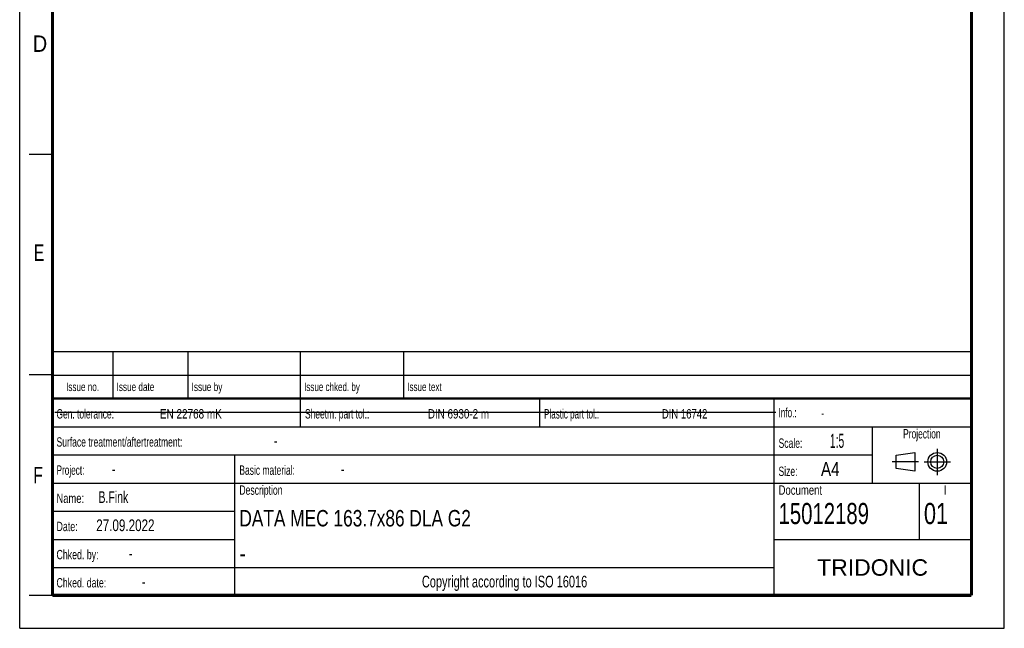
# Model space of a CAD drawing. Header units: millimetres. Extents: x 0 to 210, y 0 to 297.
# Tile 1 of 88: x 0 to 210, y 0 to 130. Entities that reach past the tile are written whole.
import ezdxf
from ezdxf.enums import TextEntityAlignment as Align

# ---------------------------------------------------------------- set-up
doc = ezdxf.new("R2010")
doc.units = ezdxf.units.MM
doc.header["$LTSCALE"] = 19.36
doc.linetypes.add('CENTER', pattern=[0.6, 0.375, -0.075, 0.075, -0.075])
doc.layers.get('0').update_dxf_attribs({"linetype": 'CONTINUOUS'})
doc.layers.add('DEFAULT_1', color=7, linetype='CENTER')
doc.layers.add('Z_NOTICE', color=7, linetype='CONTINUOUS')
doc.styles.get("Standard").update_dxf_attribs({"font": 'txt', "width": 0.7})
doc.styles.add('TEXTSTYLE_2', font='txt', dxfattribs={"width": 0.75})
doc.styles.add('TEXTSTYLE_5', font='arial.ttf')

# ---------------------------------------------------------------- blocks, each defined once
blk = doc.blocks.new('PROJEKTIONSMETHODE_BL0', base_point=(192.31, 35.47))
at = {"color": 2, "linetype": 'CONTINUOUS'}
for p, q in [((186.91, 36.87), (190.91, 37.47)), ((186.91, 34.07), (186.91, 36.87)), ((190.91, 37.47), (190.91, 33.47)), ((190.91, 33.47), (186.91, 34.07))]:
    blk.add_line(p, q, dxfattribs=at)
for radius in [2, 1.4]:
    blk.add_circle((195.71, 35.47), radius, dxfattribs=at)
at = {"layer": 'DEFAULT_1', "color": 2, "linetype": 'CENTER'}
for p, q in [((195.71, 38.27), (195.71, 32.67)), ((191.71, 35.47), (186.11, 35.47)), ((192.91, 35.47), (198.5, 35.47))]:
    blk.add_line(p, q, dxfattribs=at)

msp = doc.modelspace()

# ---------------------------------------------------------------- linework, layer by layer
at = {"color": 2, "linetype": 'CONTINUOUS'}
for p, q in [((0, 0), (0, 297)), ((210, 0), (210, 297)), ((7, 101), (2, 101)), ((6.9136, 48.9602), (6.9136, 58.9602)), ((6.9136, 58.9602), (202.9136, 58.9602)), ((19.9136, 48.9602), (19.9136, 58.9602)), ((35.9136, 48.9602), (35.9136, 58.9602)), ((59.9136, 48.9602), (59.9136, 58.9602)), ((81.9136, 48.9602), (81.9136, 58.9602)), ((202.9136, 48.9602), (202.9136, 58.9602)), ((7, 54), (2, 54)), ((6.9136, 53.9602), (202.9136, 53.9602)), ((6.9135, 6.9601), (6.9135, 48.9601)), ((6.9135, 48.9601), (202.9135, 48.9601)), ((6.9136, 48.9602), (202.9136, 48.9602)), ((59.9135, 42.9601), (59.9135, 48.9601)), ((110.9135, 42.9601), (110.9135, 48.9601)), ((160.9135, 6.9601), (160.9135, 48.9601)), ((202.9135, 6.9601), (202.9135, 48.9601)), ((6.9135, 42.9601), (202.9135, 42.9601)), ((181.9135, 30.9601), (181.9135, 42.9601)), ((6.9135, 36.9601), (181.9135, 36.9601)), ((45.9135, 6.9601), (45.9135, 36.9601)), ((6.9135, 30.9601), (202.9135, 30.9601)), ((191.9135, 18.9601), (191.9135, 30.9601)), ((6.9135, 24.9601), (45.9135, 24.9601)), ((6.9135, 18.9601), (45.9135, 18.9601)), ((160.9135, 18.9601), (202.9135, 18.9601)), ((6.9135, 12.9601), (160.9135, 12.9601)), ((7, 7), (2, 7)), ((6.9135, 6.9601), (202.9135, 6.9601)), ((0, 0), (210, 0))]:
    msp.add_line(p, q, dxfattribs=at)
at = {"color": 7, "linetype": 'CONTINUOUS'}
msp.add_line((7.4681, 46.0424), (161.2681, 46.0424), dxfattribs=at)
for points, const_width in [([(7, 7), (7, 290)], 0.7), ([(203, 7), (203, 290)], 0.7), ([(7, 49), (203, 49)], 0.5), ([(7, 7), (203, 7)], 0.7)]:
    msp.add_lwpolyline(points, dxfattribs=dict(at, const_width=const_width))

# ---------------------------------------------------------------- block references
at = {"color": 2, "linetype": 'CONTINUOUS'}
msp.add_blockref('PROJEKTIONSMETHODE_BL0', (192.3051, 35.4697), dxfattribs=at)

# ---------------------------------------------------------------- texts
at = {"color": 5, "linetype": 'CONTINUOUS', "style": 'TEXTSTYLE_2'}
for s, width, p in [('D', 0.904762, (2.8073, 122.8572)), ('E', 0.714286, (3.0025, 78.3025)), ('F', 0.714286, (2.9222, 30.897))]:
    msp.add_text(s, height=3.5, dxfattribs=dict(at, width=width)).set_placement(p)
at = {"layer": 'Z_NOTICE', "color": 5, "linetype": 'CONTINUOUS', "style": 'TEXTSTYLE_2'}
for s, height, width, p in [('Issue date ', 1.8, 0.725108, (20.6636, 50.5602)), ('Issue by ', 1.8, 0.732804, (36.6636, 50.5602)), ('Issue chked. by', 1.8, 0.711111, (60.6636, 50.5602)), ('Issue text ', 1.8, 0.712121, (82.6636, 50.5602)), ('Gen. tolerance:', 2, 0.669841, (7.851, 44.7101)), ('EN 22768 mK', 2, 0.792208, (29.9106, 44.7101)), ('Sheetm. part tol.:', 2, 0.67328, (60.851, 44.7101)), ('DIN 6930-2 m', 2, 0.78373, (87.0534, 44.7101)), ('Plastic part tol.:', 2, 0.642857, (111.851, 44.7101)), ('DIN 16742', 2, 0.759259, (136.9582, 44.7101)), ('Info.: ', 2, 0.64966, (161.851, 44.9601)), ('Surface treatment/aftertreatment: ', 2, 0.681373, (7.851, 38.7101)), ('Scale:  ', 2, 0.684524, (161.851, 38.4601)), ('1:5', 3, 0.547619, (172.8034, 38.4601)), ('-', 2.5, 0.714286, (54.1844, 38.7101)), ('Project: ', 2, 0.656085, (7.851, 32.7101)), ('-', 2.5, 0.714286, (19.6606, 32.7101)), ('Basic material: ', 2, 0.675595, (46.851, 32.7101)), ('-', 2.5, 0.714286, (68.4701, 32.7101)), ('Size: ', 2, 0.678571, (161.851, 32.4601)), (' A4', 3, 0.809524, (169.9939, 32.4601)), ('B.Fink', 2.5, 0.670635, (16.8034, 26.7101)), ('Description', 2, 0.688312, (46.851, 28.4601)), ('Document', 2, 0.761905, (161.851, 28.4601)), ('Name: ', 2, 0.746032, (7.851, 26.7101)), ('15012189', 4.5, 0.720238, (161.851, 22.2101)), ('01', 4.5, 0.77381, (192.851, 22.2101)), ('27.09.2022', 2.5, 0.742857, (16.3272, 20.7101)), ('Date: ', 2, 0.706349, (7.851, 20.7101)), ('Chked. by: ', 2, 0.701299, (7.851, 14.7101)), ('-', 2.5, 0.714286, (23.2796, 14.7101)), ('Chked. date: ', 2, 0.699634, (7.851, 8.7101)), ('-', 2.5, 0.714286, (26.0415, 8.7101))]:
    msp.add_text(s, height=height, dxfattribs=dict(at, width=width)).set_placement(p)
for s, height, width, p in [('Issue no.', 1.8, 0.719577, (13.4136, 50.5602)), ('Projection', 2, 0.671429, (192.4135, 40.4601)), ('I', 2, 0.833333, (197.4135, 28.4601)), ('Copyright according to ISO 16016', 2.5, 0.700149, (103.4135, 8.7101))]:
    msp.add_text(s, height=height, dxfattribs=dict(at, width=width)).set_placement(p, align=Align.CENTER)
at = {"layer": 'Z_NOTICE', "color": 5, "linetype": 'CONTINUOUS', "width": 0.714286}
msp.add_text('-', height=1.8, dxfattribs=at).set_placement((170.9463, 44.9601))
at = {"layer": 'Z_NOTICE', "color": 7, "linetype": 'CONTINUOUS', "style": 'TEXTSTYLE_2'}
for s, width, p in [('DATA MEC 163.7x86 DLA G2', 0.787698, (46.851, 21.7101)), ('-', 0.904762, (46.851, 14.2101))]:
    msp.add_text(s, height=3.5, dxfattribs=dict(at, width=width)).set_placement(p)
at = {"layer": 'Z_NOTICE', "color": 5, "linetype": 'CONTINUOUS', "style": 'TEXTSTYLE_5'}
msp.add_text('TRIDONIC', height=3.5, dxfattribs=at).set_placement((181.9135, 11.2101), align=Align.CENTER)

doc.saveas('drawing.dxf')
